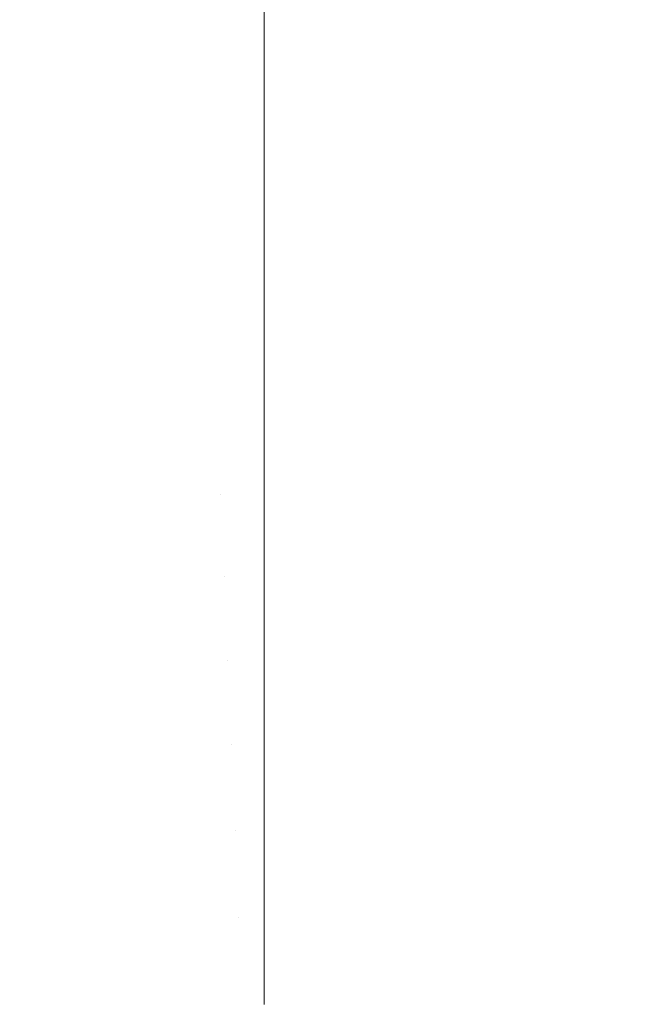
# Model space of a CAD drawing. Header units: centimetres. Extents: x -26 to 27.3, y -25.3 to -23.5.
# Tile 154 of 200: x 9.4985 to 9.526, y -23.5381 to -23.4942. Entities that reach past the tile are written whole.
import ezdxf

# ---------------------------------------------------------------- set-up
doc = ezdxf.new("R2010")
doc.units = ezdxf.units.CM
doc.header["$LTSCALE"] = 2.54
doc.layers.add('Lucido design-1', color=7, linetype='Continuous')

# ---------------------------------------------------------------- blocks, each defined once
blk = doc.blocks.new('Gruppo-4-1')
at = {"color": 7, "linetype": 'Continuous', "lineweight": 9}
for points, invisible_edges in [([(9.503435, -23.492241, -350.056075), (9.506391, -23.492047, -350.056075), (9.506524, -23.495089, -350.058779), (9.5037, -23.495274, -350.058779)], 15), ([(9.509353, -23.492335, -350.056388), (9.509353, -23.495027, -350.058779), (9.506524, -23.495089, -350.058779), (9.506391, -23.492047, -350.056075)], 14), ([(27.209353, -23.495274, -349.306345), (27.209353, -23.492333, -349.308943), (-25.890647, -23.492333, -349.308943), (-25.890647, -23.495274, -349.306345)], 10), ([(9.497561, -23.493014, -350.056075), (9.50049, -23.492564, -350.056075), (9.500887, -23.495582, -350.058779), (9.49809, -23.496012, -350.058779)], 15), ([(9.50049, -23.492564, -350.056075), (9.503435, -23.492241, -350.056075), (9.5037, -23.495274, -350.058779), (9.500887, -23.495582, -350.058779)], 15), ([(9.509353, -23.495027, -350.058779), (9.509353, -23.492335, -350.056388), (27.209353, -23.492335, -350.056388), (27.209353, -23.495027, -350.058779)], 10), ([(-25.890647, -23.495274, -349.306345), (-25.890647, -23.495614, -349.306069), (27.209353, -23.495614, -349.306069), (27.209353, -23.495274, -349.306345)], 10), ([(9.500887, -23.495582, -350.058779), (9.5037, -23.495274, -350.058779), (9.503974, -23.498411, -350.061354), (9.501298, -23.498704, -350.061354)], 15), ([(9.5037, -23.495274, -350.058779), (9.506524, -23.495089, -350.058779), (9.506661, -23.498235, -350.061354), (9.503974, -23.498411, -350.061354)], 15), ([(9.506524, -23.495089, -350.058779), (9.509353, -23.495027, -350.058779), (9.509353, -23.495617, -350.059261)], 9), ([(9.509353, -23.495617, -350.059261), (9.509353, -23.498176, -350.061354), (9.506661, -23.498235, -350.061354), (9.506524, -23.495089, -350.058779)], 14), ([(27.209353, -23.495027, -350.058779), (27.209353, -23.495617, -350.059261), (9.509353, -23.495617, -350.059261), (9.509353, -23.495027, -350.058779)], 10), ([(27.209353, -23.498543, -349.303693), (27.209353, -23.495614, -349.306069), (-25.890647, -23.495614, -349.306069), (-25.890647, -23.498543, -349.303693)], 10), ([(9.49809, -23.496012, -350.058779), (9.500887, -23.495582, -350.058779), (9.501298, -23.498704, -350.061354), (9.498637, -23.499114, -350.061354)], 15), ([(9.509353, -23.498176, -350.061354), (9.509353, -23.495617, -350.059261), (27.209353, -23.495617, -350.059261), (27.209353, -23.498176, -350.061354)], 10), ([(9.495315, -23.496565, -350.058779), (9.49809, -23.496012, -350.058779), (9.498637, -23.499114, -350.061354), (9.495996, -23.499639, -350.061354)], 15), ([(9.503974, -23.498411, -350.061354), (9.506661, -23.498235, -350.061354), (9.506805, -23.501528, -350.063831), (9.504262, -23.501695, -350.063831)], 15), ([(9.506661, -23.498235, -350.061354), (9.509353, -23.498176, -350.061354), (9.509353, -23.499022, -350.061989)], 9), ([(9.509353, -23.499022, -350.061989), (9.509353, -23.501472, -350.063831), (9.506805, -23.501528, -350.063831), (9.506661, -23.498235, -350.061354)], 14), ([(27.209353, -23.498176, -350.061354), (27.209353, -23.499022, -350.061989), (9.509353, -23.499022, -350.061989), (9.509353, -23.498176, -350.061354)], 10), ([(-25.890647, -23.498543, -349.303693), (-25.890647, -23.499015, -349.303335), (27.209353, -23.499015, -349.303335), (27.209353, -23.498543, -349.303693)], 10), ([(9.498637, -23.499114, -350.061354), (9.501298, -23.498704, -350.061354), (9.501728, -23.501972, -350.063831), (9.499209, -23.50236, -350.063831)], 15), ([(9.501298, -23.498704, -350.061354), (9.503974, -23.498411, -350.061354), (9.504262, -23.501695, -350.063831), (9.501728, -23.501972, -350.063831)], 15), ([(27.209353, -23.500338, -349.302331), (27.209353, -23.499015, -349.303335), (-25.890647, -23.499015, -349.303335), (-25.890647, -23.500338, -349.302331)], 10), ([(9.495996, -23.499639, -350.061354), (9.498637, -23.499114, -350.061354), (9.499209, -23.50236, -350.063831), (9.49671, -23.502857, -350.063831)], 15), ([(9.509353, -23.501472, -350.063831), (9.509353, -23.499022, -350.061989), (27.209353, -23.499022, -350.061989), (27.209353, -23.501472, -350.063831)], 10), ([(-25.890647, -23.500338, -349.302331), (-25.890647, -23.502542, -349.300768), (27.209353, -23.502542, -349.300768), (27.209353, -23.500338, -349.302331)], 10), ([(9.501728, -23.501972, -350.063831), (9.504262, -23.501695, -350.063831), (9.504553, -23.505024, -350.066134), (9.502164, -23.505285, -350.066134)], 15), ([(9.504262, -23.501695, -350.063831), (9.506805, -23.501528, -350.063831), (9.506951, -23.504867, -350.066134), (9.504553, -23.505024, -350.066134)], 15), ([(9.506805, -23.501528, -350.063831), (9.509353, -23.501472, -350.063831), (9.509353, -23.502541, -350.064567)], 9), ([(9.509353, -23.502541, -350.064567), (9.509353, -23.504814, -350.066134), (9.506951, -23.504867, -350.066134), (9.506805, -23.501528, -350.063831)], 14), ([(27.209353, -23.501472, -350.063831), (27.209353, -23.502541, -350.064567), (9.509353, -23.502541, -350.064567), (9.509353, -23.501472, -350.063831)], 10), ([(9.499209, -23.50236, -350.063831), (9.501728, -23.501972, -350.063831), (9.502164, -23.505285, -350.066134), (9.49979, -23.505651, -350.066134)], 15), ([(27.209353, -23.503796, -349.29988), (27.209353, -23.502542, -349.300768), (-25.890647, -23.502542, -349.300768), (-25.890647, -23.503796, -349.29988)], 10), ([(9.49671, -23.502857, -350.063831), (9.499209, -23.50236, -350.063831), (9.49979, -23.505651, -350.066134), (9.497433, -23.50612, -350.066134)], 15), ([(9.509353, -23.504814, -350.066134), (9.509353, -23.502541, -350.064567), (27.209353, -23.502541, -350.064567), (27.209353, -23.504814, -350.066134)], 10), ([(-25.890647, -23.503796, -349.29988), (-25.890647, -23.506169, -349.298344), (27.209353, -23.506169, -349.298344), (27.209353, -23.503796, -349.29988)], 10), ([(9.504553, -23.505024, -350.066134), (9.506951, -23.504867, -350.066134), (9.5071, -23.508293, -350.068299), (9.504852, -23.50844, -350.068299)], 15), ([(9.506951, -23.504867, -350.066134), (9.509353, -23.504814, -350.066134), (9.509353, -23.506169, -350.066989)], 9), ([(9.509353, -23.506169, -350.066989), (9.509353, -23.508243, -350.068299), (9.5071, -23.508293, -350.068299), (9.506951, -23.504867, -350.066134)], 14), ([(27.209353, -23.504814, -350.066134), (27.209353, -23.506169, -350.066989), (9.509353, -23.506169, -350.066989), (9.509353, -23.504814, -350.066134)], 10), ([(9.49979, -23.505651, -350.066134), (9.502164, -23.505285, -350.066134), (9.502612, -23.508685, -350.068299), (9.500385, -23.509028, -350.068299)], 15), ([(9.502164, -23.505285, -350.066134), (9.504553, -23.505024, -350.066134), (9.504852, -23.50844, -350.068299), (9.502612, -23.508685, -350.068299)], 15), ([(9.497433, -23.50612, -350.066134), (9.49979, -23.505651, -350.066134), (9.500385, -23.509028, -350.068299), (9.498175, -23.509468, -350.068299)], 15), ([(27.209353, -23.507359, -349.297574), (27.209353, -23.506169, -349.298344), (-25.890647, -23.506169, -349.298344), (-25.890647, -23.507359, -349.297574)], 10), ([(9.509353, -23.508243, -350.068299), (9.509353, -23.506169, -350.066989), (27.209353, -23.506169, -350.066989), (27.209353, -23.508243, -350.068299)], 10), ([(-25.890647, -23.507359, -349.297574), (-25.890647, -23.509898, -349.296081), (27.209353, -23.509898, -349.296081), (27.209353, -23.507359, -349.297574)], 10), ([(9.502612, -23.508685, -350.068299), (9.504852, -23.50844, -350.068299), (9.505158, -23.511937, -350.07032), (9.50307, -23.512166, -350.07032)], 15), ([(9.504852, -23.50844, -350.068299), (9.5071, -23.508293, -350.068299), (9.507253, -23.5118, -350.07032), (9.505158, -23.511937, -350.07032)], 15), ([(9.5071, -23.508293, -350.068299), (9.509353, -23.508243, -350.068299), (9.509353, -23.509898, -350.069251)], 9), ([(9.509353, -23.509898, -350.069251), (9.509353, -23.511754, -350.07032), (9.507253, -23.5118, -350.07032), (9.5071, -23.508293, -350.068299)], 14), ([(27.209353, -23.508243, -350.068299), (27.209353, -23.509898, -350.069251), (9.509353, -23.509898, -350.069251), (9.509353, -23.508243, -350.068299)], 10), ([(9.500385, -23.509028, -350.068299), (9.502612, -23.508685, -350.068299), (9.50307, -23.512166, -350.07032), (9.500995, -23.512485, -350.07032)], 15), ([(9.498175, -23.509468, -350.068299), (9.500385, -23.509028, -350.068299), (9.500995, -23.512485, -350.07032), (9.498935, -23.512895, -350.07032)], 15), ([(9.495986, -23.510003, -350.068299), (9.498175, -23.509468, -350.068299), (9.498935, -23.512895, -350.07032), (9.496895, -23.513394, -350.07032)], 15), ([(27.209353, -23.511022, -349.295419), (27.209353, -23.509898, -349.296081), (-25.890647, -23.509898, -349.296081), (-25.890647, -23.511022, -349.295419)], 10), ([(9.509353, -23.511754, -350.07032), (9.509353, -23.509898, -350.069251), (27.209353, -23.509898, -350.069251), (27.209353, -23.511754, -350.07032)], 10), ([(-25.890647, -23.511022, -349.295419), (-25.890647, -23.513722, -349.293982), (27.209353, -23.513722, -349.293982), (27.209353, -23.511022, -349.295419)], 10), ([(9.50307, -23.512166, -350.07032), (9.505158, -23.511937, -350.07032), (9.50547, -23.515509, -350.072196), (9.503538, -23.515721, -350.072196)], 15), ([(9.505158, -23.511937, -350.07032), (9.507253, -23.5118, -350.07032), (9.50741, -23.515382, -350.072196), (9.50547, -23.515509, -350.072196)], 15), ([(9.50741, -23.515382, -350.072196), (9.507253, -23.5118, -350.07032), (9.509353, -23.511754, -350.07032), (9.509353, -23.513723, -350.07135)], 11), ([(27.209353, -23.511754, -350.07032), (27.209353, -23.513723, -350.07135), (9.509353, -23.513723, -350.07135), (9.509353, -23.511754, -350.07032)], 10), ([(9.500995, -23.512485, -350.07032), (9.50307, -23.512166, -350.07032), (9.503538, -23.515721, -350.072196), (9.501617, -23.516016, -350.072196)], 15), ([(9.498935, -23.512895, -350.07032), (9.500995, -23.512485, -350.07032), (9.501617, -23.516016, -350.072196), (9.499711, -23.516396, -350.072196)], 15), ([(9.496895, -23.513394, -350.07032), (9.498935, -23.512895, -350.07032), (9.499711, -23.516396, -350.072196), (9.497823, -23.516858, -350.072196)], 15), ([(27.209353, -23.514777, -349.29342), (27.209353, -23.513722, -349.293982), (-25.890647, -23.513722, -349.293982), (-25.890647, -23.514777, -349.29342)], 10), ([(9.509353, -23.513723, -350.07135), (9.509353, -23.51534, -350.072196), (9.50741, -23.515382, -350.072196)], 10), ([(9.509353, -23.51534, -350.072196), (9.509353, -23.513723, -350.07135), (27.209353, -23.513723, -350.07135), (27.209353, -23.51534, -350.072196)], 10), ([(-25.890647, -23.514777, -349.29342), (-25.890647, -23.517634, -349.292052), (27.209353, -23.517634, -349.292052), (27.209353, -23.514777, -349.29342)], 10), ([(9.50547, -23.515509, -350.072196), (9.50741, -23.515382, -350.072196), (9.507569, -23.519033, -350.073923), (9.505789, -23.51915, -350.073923)], 15), ([(9.507569, -23.519033, -350.073923), (9.50741, -23.515382, -350.072196), (9.509353, -23.51534, -350.072196), (9.509353, -23.517634, -350.07328)], 11), ([(27.209353, -23.51534, -350.072196), (27.209353, -23.517634, -350.07328), (9.509353, -23.517634, -350.07328), (9.509353, -23.51534, -350.072196)], 10), ([(9.501617, -23.516016, -350.072196), (9.503538, -23.515721, -350.072196), (9.504015, -23.519344, -350.073923), (9.502252, -23.519615, -350.073923)], 15), ([(9.503538, -23.515721, -350.072196), (9.50547, -23.515509, -350.072196), (9.505789, -23.51915, -350.073923), (9.504015, -23.519344, -350.073923)], 15), ([(9.499711, -23.516396, -350.072196), (9.501617, -23.516016, -350.072196), (9.502252, -23.519615, -350.073923), (9.500502, -23.519964, -350.073923)], 15), ([(9.497823, -23.516858, -350.072196), (9.499711, -23.516396, -350.072196), (9.500502, -23.519964, -350.073923), (9.498769, -23.520388, -350.073923)], 15), ([(9.495957, -23.517401, -350.072196), (9.497823, -23.516858, -350.072196), (9.498769, -23.520388, -350.073923), (9.497056, -23.520887, -350.073923)], 15), ([(27.209353, -23.51862, -349.291579), (27.209353, -23.517634, -349.292052), (-25.890647, -23.517634, -349.292052), (-25.890647, -23.51862, -349.291579)], 10), ([(9.509353, -23.517634, -350.07328), (9.509353, -23.518994, -350.073923), (9.507569, -23.519033, -350.073923)], 10), ([(9.509353, -23.518994, -350.073923), (9.509353, -23.517634, -350.07328), (27.209353, -23.517634, -350.07328), (27.209353, -23.518994, -350.073923)], 10), ([(-25.890647, -23.51862, -349.291579), (-25.890647, -23.521626, -349.290294), (27.209353, -23.521626, -349.290294), (27.209353, -23.51862, -349.291579)], 10), ([(9.502252, -23.519615, -350.073923), (9.504015, -23.519344, -350.073923), (9.5045, -23.523029, -350.075499), (9.502897, -23.523276, -350.075499)], 15), ([(9.504015, -23.519344, -350.073923), (9.505789, -23.51915, -350.073923), (9.506113, -23.522853, -350.075499), (9.5045, -23.523029, -350.075499)], 15), ([(9.505789, -23.51915, -350.073923), (9.507569, -23.519033, -350.073923), (9.507731, -23.522747, -350.075499), (9.506113, -23.522853, -350.075499)], 15), ([(9.507731, -23.522747, -350.075499), (9.507569, -23.519033, -350.073923), (9.509353, -23.518994, -350.073923), (9.509353, -23.521626, -350.075039)], 11), ([(27.209353, -23.518994, -350.073923), (27.209353, -23.521626, -350.075039), (9.509353, -23.521626, -350.075039), (9.509353, -23.518994, -350.073923)], 10), ([(9.500502, -23.519964, -350.073923), (9.502252, -23.519615, -350.073923), (9.502897, -23.523276, -350.075499), (9.501307, -23.523593, -350.075499)], 15), ([(9.498769, -23.520388, -350.073923), (9.500502, -23.519964, -350.073923), (9.501307, -23.523593, -350.075499), (9.499731, -23.523978, -350.075499)], 15), ([(9.497056, -23.520887, -350.073923), (9.498769, -23.520388, -350.073923), (9.499731, -23.523978, -350.075499), (9.498174, -23.524432, -350.075499)], 15), ([(27.209353, -23.522542, -349.289902), (27.209353, -23.521626, -349.290294), (-25.890647, -23.521626, -349.290294), (-25.890647, -23.522542, -349.289902)], 10), ([(9.509353, -23.521626, -350.075039), (9.509353, -23.522711, -350.075499), (9.507731, -23.522747, -350.075499)], 10), ([(9.509353, -23.522711, -350.075499), (9.509353, -23.521626, -350.075039), (27.209353, -23.521626, -350.075039), (27.209353, -23.522711, -350.075499)], 10), ([(-25.890647, -23.522542, -349.289902), (-25.890647, -23.525691, -349.288712), (27.209353, -23.525691, -349.288712), (27.209353, -23.522542, -349.289902)], 10), ([(9.5045, -23.523029, -350.075499), (9.506113, -23.522853, -350.075499), (9.506442, -23.526612, -350.076923), (9.504993, -23.526771, -350.076923)], 15), ([(9.506113, -23.522853, -350.075499), (9.507731, -23.522747, -350.075499), (9.507896, -23.526517, -350.076923), (9.506442, -23.526612, -350.076923)], 15), ([(9.507896, -23.526517, -350.076923), (9.507731, -23.522747, -350.075499), (9.509353, -23.522711, -350.075499), (9.509353, -23.525691, -350.076623)], 11), ([(27.209353, -23.522711, -350.075499), (27.209353, -23.525691, -350.076623), (9.509353, -23.525691, -350.076623), (9.509353, -23.522711, -350.075499)], 10), ([(9.501307, -23.523593, -350.075499), (9.502897, -23.523276, -350.075499), (9.503553, -23.526992, -350.076923), (9.502123, -23.527277, -350.076923)], 15), ([(9.502897, -23.523276, -350.075499), (9.5045, -23.523029, -350.075499), (9.504993, -23.526771, -350.076923), (9.503553, -23.526992, -350.076923)], 15), ([(9.499731, -23.523978, -350.075499), (9.501307, -23.523593, -350.075499), (9.502123, -23.527277, -350.076923), (9.500708, -23.527623, -350.076923)], 15), ([(9.498174, -23.524432, -350.075499), (9.499731, -23.523978, -350.075499), (9.500708, -23.527623, -350.076923), (9.499308, -23.528031, -350.076923)], 15), ([(9.496638, -23.524953, -350.075499), (9.498174, -23.524432, -350.075499), (9.499308, -23.528031, -350.076923), (9.497928, -23.528499, -350.076923)], 15), ([(27.209353, -23.526538, -349.288392), (27.209353, -23.525691, -349.288712), (-25.890647, -23.525691, -349.288712), (-25.890647, -23.526538, -349.288392)], 10), ([(9.509353, -23.525691, -350.076623), (9.509353, -23.526485, -350.076923), (9.507896, -23.526517, -350.076923)], 10), ([(9.509353, -23.526485, -350.076923), (9.509353, -23.525691, -350.076623), (27.209353, -23.525691, -350.076623), (27.209353, -23.526485, -350.076923)], 10), ([(-25.890647, -23.526538, -349.288392), (-25.890647, -23.529822, -349.287308), (27.209353, -23.529822, -349.287308), (27.209353, -23.526538, -349.288392)], 10), ([(9.503553, -23.526992, -350.076923), (9.504993, -23.526771, -350.076923), (9.505492, -23.530561, -350.078192), (9.504216, -23.530757, -350.078192)], 15), ([(9.504993, -23.526771, -350.076923), (9.506442, -23.526612, -350.076923), (9.506775, -23.530421, -350.078192), (9.505492, -23.530561, -350.078192)], 15), ([(9.506442, -23.526612, -350.076923), (9.507896, -23.526517, -350.076923), (9.508063, -23.530336, -350.078192), (9.506775, -23.530421, -350.078192)], 15), ([(9.508063, -23.530336, -350.078192), (9.507896, -23.526517, -350.076923), (9.509353, -23.526485, -350.076923), (9.509353, -23.52982, -350.07803)], 11), ([(27.209353, -23.526485, -350.076923), (27.209353, -23.52982, -350.07803), (9.509353, -23.52982, -350.07803), (9.509353, -23.526485, -350.076923)], 10), ([(9.500708, -23.527623, -350.076923), (9.502123, -23.527277, -350.076923), (9.502951, -23.531009, -350.078192), (9.501697, -23.531316, -350.078192)], 15), ([(9.502123, -23.527277, -350.076923), (9.503553, -23.526992, -350.076923), (9.504216, -23.530757, -350.078192), (9.502951, -23.531009, -350.078192)], 15), ([(9.499308, -23.528031, -350.076923), (9.500708, -23.527623, -350.076923), (9.501697, -23.531316, -350.078192), (9.500458, -23.531677, -350.078192)], 15), ([(9.497928, -23.528499, -350.076923), (9.499308, -23.528031, -350.076923), (9.500458, -23.531677, -350.078192), (9.499236, -23.532092, -350.078192)], 15), ([(9.49657, -23.529027, -350.076923), (9.497928, -23.528499, -350.076923), (9.499236, -23.532092, -350.078192), (9.498033, -23.53256, -350.078192)], 15), ([(27.209353, -23.530601, -349.287051), (27.209353, -23.529822, -349.287308), (-25.890647, -23.529822, -349.287308), (-25.890647, -23.530601, -349.287051)], 10), ([(9.509353, -23.52982, -350.07803), (9.509353, -23.530308, -350.078192), (9.508063, -23.530336, -350.078192)], 10), ([(9.509353, -23.530308, -350.078192), (9.509353, -23.52982, -350.07803), (27.209353, -23.52982, -350.07803), (27.209353, -23.530308, -350.078192)], 10), ([(9.506775, -23.530421, -350.078192), (9.508063, -23.530336, -350.078192), (9.508231, -23.534199, -350.079304), (9.507112, -23.534272, -350.079304)], 15), ([(9.508231, -23.534199, -350.079304), (9.508063, -23.530336, -350.078192), (9.509353, -23.530308, -350.078192), (9.509353, -23.534007, -350.079256)], 11), ([(27.209353, -23.530308, -350.078192), (27.209353, -23.534007, -350.079256), (9.509353, -23.534007, -350.079256), (9.509353, -23.530308, -350.078192)], 10), ([(-25.890647, -23.530601, -349.287051), (-25.890647, -23.53401, -349.286087), (27.209353, -23.53401, -349.286087), (27.209353, -23.530601, -349.287051)], 10), ([(9.502951, -23.531009, -350.078192), (9.504216, -23.530757, -350.078192), (9.504888, -23.534565, -350.079304), (9.503788, -23.534784, -350.079304)], 15), ([(9.504216, -23.530757, -350.078192), (9.505492, -23.530561, -350.078192), (9.505997, -23.534395, -350.079304), (9.504888, -23.534565, -350.079304)], 15), ([(9.505492, -23.530561, -350.078192), (9.506775, -23.530421, -350.078192), (9.507112, -23.534272, -350.079304), (9.505997, -23.534395, -350.079304)], 15), ([(9.501697, -23.531316, -350.078192), (9.502951, -23.531009, -350.078192), (9.503788, -23.534784, -350.079304), (9.502698, -23.535051, -350.079304)], 15), ([(9.500458, -23.531677, -350.078192), (9.501697, -23.531316, -350.078192), (9.502698, -23.535051, -350.079304), (9.501621, -23.535365, -350.079304)], 15), ([(9.498033, -23.53256, -350.078192), (9.499236, -23.532092, -350.078192), (9.500558, -23.535725, -350.079304), (9.499513, -23.536132, -350.079304)], 15), ([(9.499236, -23.532092, -350.078192), (9.500458, -23.531677, -350.078192), (9.501621, -23.535365, -350.079304), (9.500558, -23.535725, -350.079304)], 15), ([(9.496852, -23.533079, -350.078192), (9.498033, -23.53256, -350.078192), (9.499513, -23.536132, -350.079304), (9.498486, -23.536584, -350.079304)], 15), ([(9.495694, -23.53365, -350.078192), (9.496852, -23.533079, -350.078192), (9.498486, -23.536584, -350.079304), (9.49748, -23.53708, -350.079304)], 15), ([(27.209353, -23.534724, -349.285885), (27.209353, -23.53401, -349.286087), (-25.890647, -23.53401, -349.286087), (-25.890647, -23.534724, -349.285885)], 10), ([(9.505997, -23.534395, -350.079304), (9.507112, -23.534272, -350.079304), (9.507452, -23.538161, -350.080259), (9.506506, -23.538265, -350.080259)], 15), ([(9.507112, -23.534272, -350.079304), (9.508231, -23.534199, -350.079304), (9.508402, -23.538099, -350.080259), (9.507452, -23.538161, -350.080259)], 15), ([(9.509353, -23.534007, -350.079256), (9.509353, -23.534175, -350.079304), (9.508231, -23.534199, -350.079304)], 10), ([(9.508231, -23.534199, -350.079304), (9.509353, -23.534175, -350.079304), (9.509353, -23.538078, -350.080259), (9.508402, -23.538099, -350.080259)], 13), ([(9.509353, -23.534175, -350.079304), (9.509353, -23.534007, -350.079256), (27.209353, -23.534007, -350.079256), (27.209353, -23.534175, -350.079304)], 10), ([(9.509353, -23.538078, -350.080259), (9.509353, -23.534175, -350.079304), (27.209353, -23.534175, -350.079304), (27.209353, -23.538078, -350.080259)], 10), ([(-25.890647, -23.534724, -349.285885), (-25.890647, -23.538247, -349.285049), (27.209353, -23.538247, -349.285049), (27.209353, -23.534724, -349.285885)], 10), ([(9.503788, -23.534784, -350.079304), (9.504888, -23.534565, -350.079304), (9.505566, -23.538409, -350.080259), (9.504632, -23.538595, -350.080259)], 15), ([(9.504888, -23.534565, -350.079304), (9.505997, -23.534395, -350.079304), (9.506506, -23.538265, -350.080259), (9.505566, -23.538409, -350.080259)], 15), ([(9.501621, -23.535365, -350.079304), (9.502698, -23.535051, -350.079304), (9.503708, -23.538821, -350.080259), (9.502795, -23.539087, -350.080259)], 15), ([(9.502698, -23.535051, -350.079304), (9.503788, -23.534784, -350.079304), (9.504632, -23.538595, -350.080259), (9.503708, -23.538821, -350.080259)], 15), ([(9.500558, -23.535725, -350.079304), (9.501621, -23.535365, -350.079304), (9.502795, -23.539087, -350.080259), (9.501894, -23.539393, -350.080259)], 15), ([(9.499513, -23.536132, -350.079304), (9.500558, -23.535725, -350.079304), (9.501894, -23.539393, -350.080259), (9.501007, -23.539738, -350.080259)], 15), ([(9.498486, -23.536584, -350.079304), (9.499513, -23.536132, -350.079304), (9.501007, -23.539738, -350.080259), (9.500136, -23.540121, -350.080259)], 15), ([(9.49748, -23.53708, -350.079304), (9.498486, -23.536584, -350.079304), (9.500136, -23.540121, -350.080259), (9.499282, -23.540542, -350.080259)], 15), ([(9.496496, -23.53762, -350.079304), (9.49748, -23.53708, -350.079304), (9.499282, -23.540542, -350.080259), (9.498448, -23.541, -350.080259)], 15)]:
    blk.add_3dface(points, dxfattribs=dict(at, invisible_edges=invisible_edges))

msp = doc.modelspace()

# ---------------------------------------------------------------- block references
at = {"layer": 'Lucido design-1', "color": 7}
msp.add_blockref('Gruppo-4-1', (0, 0), dxfattribs=at)

doc.saveas('drawing.dxf')
